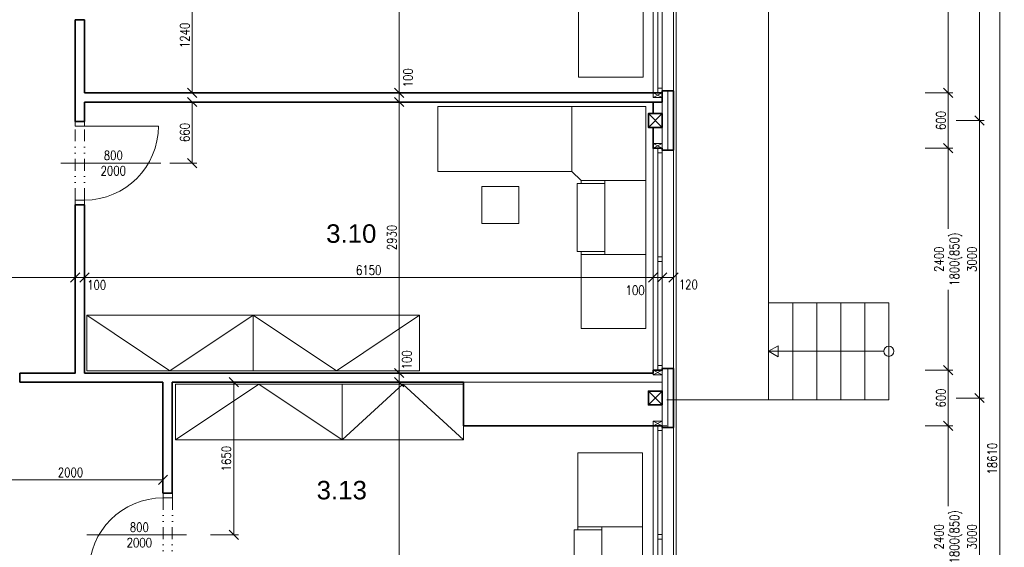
# Model space of a CAD drawing. Header units: millimetres. Extents: x -485339 to 286898, y -1189934 to 1602269.
# Tile 46 of 230: x -66725 to -56076, y -1119891 to -1114187. Entities that reach past the tile are written whole.
import ezdxf

# ---------------------------------------------------------------- set-up
doc = ezdxf.new("R2010")
doc.units = ezdxf.units.MM
doc.header["$LTSCALE"] = 10
doc.linetypes.add('DĚLICÍ2', pattern=[15.875, 6.35, -3.175, 0, -3.175, 0, -3.175])
doc.layers.get('Defpoints').update_dxf_attribs({"lineweight": 0})
for name, color, linetype, lineweight in [('A_vybavení', 252, 'Continuous', 18), ('N_dveře', 10, 'Continuous', 18), ('N_kóty', 10, 'Continuous', 18), ('N_okna', 10, 'Continuous', 18), ('N_okna_konst_prof', 10, 'Continuous', 18), ('N_popis_otvory', 10, 'Continuous', 18), ('N_čáry_obrys', 10, 'Continuous', 35), ('N_čáry_obv.plášt', 212, 'Continuous', 18), ('N_čáry_obv.plášt_obrys', 212, 'Continuous', 35), ('N_čáry_plné', 10, 'Continuous', 18), ('St__otvory_dveře', 40, 'Continuous', 18), ('St_kóty', 132, 'Continuous', 18), ('St_lehký obvodový plášť', 152, 'Continuous', 18), ('St_plocha_místnosti', 250, 'Continuous', 18), ('St_sloupy_opláštění_půdorys', 25, 'Continuous', 35), ('St_čáry_obrys', 5, 'Continuous', 35), ('St_čáry_plné', 250, 'Continuous', 18)]:
    doc.layers.add(name, color=color, linetype=linetype, lineweight=lineweight)
doc.styles.add('Andy', font='arial.ttf')
doc.styles.get("Standard").update_dxf_attribs({"font": 'simplex.shx', "width": 0.8})
doc.linetypes.add('ZIGZAG', pattern='A,0.00254,-5.08,[131,ltypeshp.shx,S=5.08,R=0,X=-5.08,Y=0],-10.16,[131,ltypeshp.shx,S=5.08,R=180,X=5.08,Y=0],-5.08', length=20.32254)
doc.dimstyles.new('stavebníM50 vnitřní', dxfattribs={"dimtxt": 100, "dimasz": 100, "dimexe": 50, "dimexo": 100, "dimgap": 30, "dimtad": 1, "dimdec": 0, "dimtxsty": 'Standard', "dimblk": 'OBLIQUE', "dimcen": 2.5, "dimclrd": 256, "dimclre": 256, "dimclrt": 256, "dimadec": 0, "dimazin": 0, "dimtfac": 1, "dimtdec": 0, "dimtmove": 2, "dimatfit": 2, "dimldrblk": 'OBLIQUE', "dimfxl": 250, "dimfxlon": 1, "dimlwd": -1, "dimlwe": -1, "dimarcsym": 0})

# ---------------------------------------------------------------- blocks, each defined once
blk = doc.blocks.new('G$C9C144299')
at = {"layer": 'St_lehký obvodový plášť', "color": 0, "ltscale": 2}
for points in [[(0, -50), (2400, -50), (2400, 0), (0, 0)], [(0, -50), (0, -50), (0, 0), (0, 0)], [(0, -50), (0, -50), (0, 0), (0, 0)], [(0, -50), (50, -50), (50, 0), (0, 0)], [(1225, -50), (1175, -50), (1175, 0), (1225, 0)], [(2400, -50), (2350, -50), (2350, 0), (2400, 0)]]:
    blk.add_lwpolyline(points, close=True, dxfattribs=at)
blk = doc.blocks.new('G$CBB62DE26')
at = {"layer": 'St_sloupy_opláštění_půdorys', "ltscale": 2}
blk.add_lwpolyline([(-75, -150), (75, -150), (75, 0), (-75, 0)], close=True, dxfattribs=at)
for points in [[(-75, 0), (75, -150)], [(75, 0), (-75, -150)]]:
    blk.add_lwpolyline(points, dxfattribs=at)
blk = doc.blocks.new('G$CC1796412')
at = {"layer": 'St__otvory_dveře', "color": 0, "ltscale": 2}
blk.add_lwpolyline([(850, 1), (850, 801)], dxfattribs=at)
at = {"layer": 'St__otvory_dveře', "ltscale": 2}
for points in [[(50, 0), (0, 0), (0, -100), (50, -100)], [(900, 1), (850, 1), (850, -99), (900, -99)]]:
    blk.add_lwpolyline(points, close=True, dxfattribs=at)
at = {"layer": 'St__otvory_dveře', "linetype": 'DĚLICÍ2', "ltscale": 2}
for points in [[(50, 0), (850, 1)], [(50, -100), (850, -99)]]:
    blk.add_lwpolyline(points, dxfattribs=at)
at = {"layer": 'St__otvory_dveře', "color": 0, "ltscale": 2}
blk.add_arc((850, 1), 800, 90, 180, dxfattribs=at)
blk = doc.blocks.new('_OBLIQUE')
at = {"color": 0, "linetype": 'ByBlock'}
blk.add_line((-0.5, -0.5), (0.5, 0.5), dxfattribs=at)
blk = doc.blocks.new('*D6426')
at = {"layer": 'Defpoints', "color": 0}
for p in [(-66125, -1116975), (-70355, -1117207), (-66125, -1118007)]:
    blk.add_point(p, dxfattribs=at)
at = {"layer": 'St_kóty'}
for p, q in [((-70355, -1117107), (-70355, -1116925)), ((-66125, -1117225), (-66125, -1116925)), ((-70355, -1116975), (-66125, -1116975))]:
    blk.add_line(p, q, dxfattribs=at)
at = {"layer": 'St_kóty', "linetype": 'ByBlock', "xscale": 100, "yscale": 100, "zscale": 100, "rotation": 180}
blk.add_blockref('_OBLIQUE', (-70355, -1116975), dxfattribs=at)
at = {"layer": 'St_kóty', "linetype": 'ByBlock', "xscale": 100, "yscale": 100, "zscale": 100}
blk.add_blockref('_OBLIQUE', (-66125, -1116975), dxfattribs=at)
at = {"layer": 'St_kóty', "insert": (-68379, -1116879), "char_height": 100, "attachment_point": 5}
blk.add_mtext('4230', dxfattribs=at)
blk = doc.blocks.new('*D6427')
at = {"layer": 'Defpoints', "color": 0}
for p in [(-66025, -1116975), (-66125, -1118007), (-66025, -1118007)]:
    blk.add_point(p, dxfattribs=at)
at = {"layer": 'St_kóty'}
for p, q in [((-66125, -1117225), (-66125, -1116925)), ((-66025, -1117225), (-66025, -1116925)), ((-66125, -1116975), (-66025, -1116975))]:
    blk.add_line(p, q, dxfattribs=at)
at = {"layer": 'St_kóty', "linetype": 'ByBlock', "xscale": 100, "yscale": 100, "zscale": 100, "rotation": 180}
blk.add_blockref('_OBLIQUE', (-66125, -1116975), dxfattribs=at)
at = {"layer": 'St_kóty', "linetype": 'ByBlock', "xscale": 100, "yscale": 100, "zscale": 100}
blk.add_blockref('_OBLIQUE', (-66025, -1116975), dxfattribs=at)
at = {"layer": 'St_kóty', "insert": (-65892, -1117054), "char_height": 100, "attachment_point": 5}
blk.add_mtext('100', dxfattribs=at)
blk = doc.blocks.new('*D6428')
at = {"layer": 'Defpoints', "color": 0}
for p in [(-59875, -1116975), (-66025, -1118007), (-59875, -1118007)]:
    blk.add_point(p, dxfattribs=at)
at = {"layer": 'St_kóty'}
for p, q in [((-66025, -1117225), (-66025, -1116925)), ((-59875, -1117225), (-59875, -1116925)), ((-66025, -1116975), (-59875, -1116975))]:
    blk.add_line(p, q, dxfattribs=at)
at = {"layer": 'St_kóty', "linetype": 'ByBlock', "xscale": 100, "yscale": 100, "zscale": 100, "rotation": 180}
blk.add_blockref('_OBLIQUE', (-66025, -1116975), dxfattribs=at)
at = {"layer": 'St_kóty', "linetype": 'ByBlock', "xscale": 100, "yscale": 100, "zscale": 100}
blk.add_blockref('_OBLIQUE', (-59875, -1116975), dxfattribs=at)
at = {"layer": 'St_kóty', "insert": (-62950, -1116895), "char_height": 100, "attachment_point": 5}
blk.add_mtext('6150', dxfattribs=at)
blk = doc.blocks.new('*D6429')
at = {"layer": 'Defpoints', "color": 0}
for p in [(-59775, -1116975), (-59875, -1118007), (-59775, -1117957)]:
    blk.add_point(p, dxfattribs=at)
at = {"layer": 'St_kóty'}
for p, q in [((-59875, -1117225), (-59875, -1116925)), ((-59775, -1117225), (-59775, -1116925)), ((-59875, -1116975), (-59775, -1116975))]:
    blk.add_line(p, q, dxfattribs=at)
at = {"layer": 'St_kóty', "linetype": 'ByBlock', "xscale": 100, "yscale": 100, "zscale": 100, "rotation": 180}
blk.add_blockref('_OBLIQUE', (-59875, -1116975), dxfattribs=at)
at = {"layer": 'St_kóty', "linetype": 'ByBlock', "xscale": 100, "yscale": 100, "zscale": 100}
blk.add_blockref('_OBLIQUE', (-59775, -1116975), dxfattribs=at)
at = {"layer": 'St_kóty', "insert": (-60068, -1117112), "char_height": 100, "attachment_point": 5}
blk.add_mtext('100', dxfattribs=at)
blk = doc.blocks.new('*D6460')
at = {"layer": 'Defpoints', "color": 0}
for p in [(-62620, -1118107), (-61923, -1118107), (-61925, -1124477)]:
    blk.add_point(p, dxfattribs=at)
at = {"layer": 'St_kóty'}
for p, q in [((-62370, -1118107), (-62670, -1118107)), ((-62620, -1124477), (-62620, -1118107)), ((-62370, -1124477), (-62670, -1124477))]:
    blk.add_line(p, q, dxfattribs=at)
at = {"layer": 'St_kóty', "linetype": 'ByBlock', "xscale": 100, "yscale": 100, "zscale": 100}
for p, rotation in [((-62620, -1118107), 90), ((-62620, -1124477), 270)]:
    blk.add_blockref('_OBLIQUE', p, dxfattribs=dict(at, rotation=rotation))
at = {"layer": 'St_kóty', "insert": (-62700, -1121292), "char_height": 100, "attachment_point": 5, "rotation": 90}
blk.add_mtext('6370', dxfattribs=at)
blk = doc.blocks.new('*D6461')
at = {"layer": 'Defpoints', "color": 0}
for p in [(-62620, -1118007), (-61923, -1118007), (-61923, -1118107)]:
    blk.add_point(p, dxfattribs=at)
at = {"layer": 'St_kóty'}
for p, q in [((-62370, -1118007), (-62670, -1118007)), ((-62620, -1118107), (-62620, -1118007)), ((-62370, -1118107), (-62670, -1118107))]:
    blk.add_line(p, q, dxfattribs=at)
at = {"layer": 'St_kóty', "linetype": 'ByBlock', "xscale": 100, "yscale": 100, "zscale": 100}
for p, rotation in [((-62620, -1118007), 90), ((-62620, -1118107), 270)]:
    blk.add_blockref('_OBLIQUE', p, dxfattribs=dict(at, rotation=rotation))
at = {"layer": 'St_kóty', "insert": (-62538, -1117864), "char_height": 100, "attachment_point": 5, "rotation": 90}
blk.add_mtext('100', dxfattribs=at)
blk = doc.blocks.new('*D6462')
at = {"layer": 'Defpoints', "color": 0}
for p in [(-62620, -1115077), (-61923, -1115077), (-61923, -1118007)]:
    blk.add_point(p, dxfattribs=at)
at = {"layer": 'St_kóty'}
for p, q in [((-62370, -1115077), (-62670, -1115077)), ((-62620, -1118007), (-62620, -1115077)), ((-62370, -1118007), (-62670, -1118007))]:
    blk.add_line(p, q, dxfattribs=at)
at = {"layer": 'St_kóty', "linetype": 'ByBlock', "xscale": 100, "yscale": 100, "zscale": 100}
for p, rotation in [((-62620, -1115077), 90), ((-62620, -1118007), 270)]:
    blk.add_blockref('_OBLIQUE', p, dxfattribs=dict(at, rotation=rotation))
at = {"layer": 'St_kóty', "insert": (-62700, -1116542), "char_height": 100, "attachment_point": 5, "rotation": 90}
blk.add_mtext('2930', dxfattribs=at)
blk = doc.blocks.new('*D6463')
at = {"layer": 'Defpoints', "color": 0}
for p in [(-62620, -1114977), (-61923, -1114977), (-61923, -1115077)]:
    blk.add_point(p, dxfattribs=at)
at = {"layer": 'St_kóty'}
for p, q in [((-62370, -1114977), (-62670, -1114977)), ((-62620, -1115077), (-62620, -1114977)), ((-62370, -1115077), (-62670, -1115077))]:
    blk.add_line(p, q, dxfattribs=at)
at = {"layer": 'St_kóty', "linetype": 'ByBlock', "xscale": 100, "yscale": 100, "zscale": 100}
for p, rotation in [((-62620, -1114977), 90), ((-62620, -1115077), 270)]:
    blk.add_blockref('_OBLIQUE', p, dxfattribs=dict(at, rotation=rotation))
at = {"layer": 'St_kóty', "insert": (-62525, -1114815), "char_height": 100, "attachment_point": 5, "rotation": 90}
blk.add_mtext('100', dxfattribs=at)
blk = doc.blocks.new('*D6464')
at = {"layer": 'Defpoints', "color": 0}
for p in [(-62620, -1109777), (-61785, -1109777), (-61923, -1114977)]:
    blk.add_point(p, dxfattribs=at)
at = {"layer": 'St_kóty'}
for p, q in [((-62370, -1109777), (-62670, -1109777)), ((-62620, -1114977), (-62620, -1109777)), ((-62370, -1114977), (-62670, -1114977))]:
    blk.add_line(p, q, dxfattribs=at)
at = {"layer": 'St_kóty', "linetype": 'ByBlock', "xscale": 100, "yscale": 100, "zscale": 100}
for p, rotation in [((-62620, -1109777), 90), ((-62620, -1114977), 270)]:
    blk.add_blockref('_OBLIQUE', p, dxfattribs=dict(at, rotation=rotation))
at = {"layer": 'St_kóty', "insert": (-62700, -1112377), "char_height": 100, "attachment_point": 5, "rotation": 90}
blk.add_mtext('5200', dxfattribs=at)
blk = doc.blocks.new('*D6466')
at = {"layer": 'Defpoints', "color": 0}
for p in [(-64920, -1118107), (-64410, -1118107), (-64920, -1119757)]:
    blk.add_point(p, dxfattribs=at)
at = {"layer": 'St_kóty'}
for p, q in [((-64660, -1118107), (-64360, -1118107)), ((-64410, -1119757), (-64410, -1118107)), ((-64660, -1119757), (-64360, -1119757))]:
    blk.add_line(p, q, dxfattribs=at)
at = {"layer": 'St_kóty', "linetype": 'ByBlock', "xscale": 100, "yscale": 100, "zscale": 100}
for p, rotation in [((-64410, -1118107), 90), ((-64410, -1119757), 270)]:
    blk.add_blockref('_OBLIQUE', p, dxfattribs=dict(at, rotation=rotation))
at = {"layer": 'St_kóty', "insert": (-64490, -1118932), "char_height": 100, "attachment_point": 5, "rotation": 90}
blk.add_mtext('1650', dxfattribs=at)
blk = doc.blocks.new('*D6467')
at = {"layer": 'Defpoints', "color": 0}
for p in [(-67175, -1118975), (-65175, -1118975), (-65175, -1119161)]:
    blk.add_point(p, dxfattribs=at)
at = {"layer": 'St_kóty'}
for p, q in [((-67175, -1119075), (-67175, -1119211)), ((-65175, -1119075), (-65175, -1119211)), ((-67175, -1119161), (-65175, -1119161))]:
    blk.add_line(p, q, dxfattribs=at)
at = {"layer": 'St_kóty', "linetype": 'ByBlock', "xscale": 100, "yscale": 100, "zscale": 100, "rotation": 180}
blk.add_blockref('_OBLIQUE', (-67175, -1119161), dxfattribs=at)
at = {"layer": 'St_kóty', "linetype": 'ByBlock', "xscale": 100, "yscale": 100, "zscale": 100}
blk.add_blockref('_OBLIQUE', (-65175, -1119161), dxfattribs=at)
at = {"layer": 'St_kóty', "insert": (-66175, -1119081), "char_height": 100, "attachment_point": 5}
blk.add_mtext('2000', dxfattribs=at)
blk = doc.blocks.new('*D6468')
at = {"layer": 'Defpoints', "color": 0}
for p in [(-65200, -1115077), (-64859, -1115077), (-65200, -1115737)]:
    blk.add_point(p, dxfattribs=at)
at = {"layer": 'St_kóty'}
for p, q in [((-65100, -1115077), (-64809, -1115077)), ((-64859, -1115737), (-64859, -1115077)), ((-65100, -1115737), (-64809, -1115737))]:
    blk.add_line(p, q, dxfattribs=at)
at = {"layer": 'St_kóty', "linetype": 'ByBlock', "xscale": 100, "yscale": 100, "zscale": 100}
for p, rotation in [((-64859, -1115077), 90), ((-64859, -1115737), 270)]:
    blk.add_blockref('_OBLIQUE', p, dxfattribs=dict(at, rotation=rotation))
at = {"layer": 'St_kóty', "insert": (-64939, -1115407), "char_height": 100, "attachment_point": 5, "rotation": 90}
blk.add_mtext('660', dxfattribs=at)
blk = doc.blocks.new('*D6469')
at = {"layer": 'Defpoints', "color": 0}
for p in [(-65200, -1113737), (-65200, -1114977), (-64859, -1114977)]:
    blk.add_point(p, dxfattribs=at)
at = {"layer": 'St_kóty'}
for p, q in [((-65100, -1113737), (-64809, -1113737)), ((-64859, -1113737), (-64859, -1114977)), ((-65100, -1114977), (-64809, -1114977))]:
    blk.add_line(p, q, dxfattribs=at)
at = {"layer": 'St_kóty', "linetype": 'ByBlock', "xscale": 100, "yscale": 100, "zscale": 100}
for p, rotation in [((-64859, -1113737), 90), ((-64859, -1114977), 270)]:
    blk.add_blockref('_OBLIQUE', p, dxfattribs=dict(at, rotation=rotation))
at = {"layer": 'St_kóty', "insert": (-64939, -1114357), "char_height": 100, "attachment_point": 5, "rotation": 90}
blk.add_mtext('1240', dxfattribs=at)
blk = doc.blocks.new('*D6471')
at = {"layer": 'Defpoints', "color": 0}
for p in [(-58903, -1114977), (-58903, -1115577), (-56682, -1115577)]:
    blk.add_point(p, dxfattribs=at)
at = {"layer": 'St_kóty'}
for p, q in [((-56932, -1114977), (-56632, -1114977)), ((-56682, -1114977), (-56682, -1115577)), ((-56932, -1115577), (-56632, -1115577))]:
    blk.add_line(p, q, dxfattribs=at)
at = {"layer": 'St_kóty', "linetype": 'ByBlock', "xscale": 100, "yscale": 100, "zscale": 100}
for p, rotation in [((-56682, -1114977), 90), ((-56682, -1115577), 270)]:
    blk.add_blockref('_OBLIQUE', p, dxfattribs=dict(at, rotation=rotation))
at = {"layer": 'St_kóty', "insert": (-56762, -1115277), "char_height": 100, "attachment_point": 5, "rotation": 90}
blk.add_mtext('600', dxfattribs=at)
blk = doc.blocks.new('*D6472')
at = {"layer": 'Defpoints', "color": 0}
for p in [(-58903, -1115577), (-58903, -1117977), (-56682, -1117977)]:
    blk.add_point(p, dxfattribs=at)
at = {"layer": 'St_kóty'}
for p, q in [((-56932, -1115577), (-56632, -1115577)), ((-56682, -1115577), (-56682, -1116448)), ((-56682, -1117977), (-56682, -1117106)), ((-56932, -1117977), (-56632, -1117977))]:
    blk.add_line(p, q, dxfattribs=at)
at = {"layer": 'St_kóty', "linetype": 'ByBlock', "xscale": 100, "yscale": 100, "zscale": 100}
for p, rotation in [((-56682, -1115577), 90), ((-56682, -1117977), 270)]:
    blk.add_blockref('_OBLIQUE', p, dxfattribs=dict(at, rotation=rotation))
at = {"layer": 'St_kóty', "insert": (-56682, -1116777), "char_height": 100, "attachment_point": 5, "rotation": 90}
blk.add_mtext('2400\\P1800(850)', dxfattribs=at)
blk = doc.blocks.new('*D6473')
at = {"layer": 'Defpoints', "color": 0}
for p in [(-58903, -1117977), (-58903, -1118577), (-56682, -1118577)]:
    blk.add_point(p, dxfattribs=at)
at = {"layer": 'St_kóty'}
for p, q in [((-56932, -1117977), (-56632, -1117977)), ((-56682, -1117977), (-56682, -1118577)), ((-56932, -1118577), (-56632, -1118577))]:
    blk.add_line(p, q, dxfattribs=at)
at = {"layer": 'St_kóty', "linetype": 'ByBlock', "xscale": 100, "yscale": 100, "zscale": 100}
for p, rotation in [((-56682, -1117977), 90), ((-56682, -1118577), 270)]:
    blk.add_blockref('_OBLIQUE', p, dxfattribs=dict(at, rotation=rotation))
at = {"layer": 'St_kóty', "insert": (-56762, -1118277), "char_height": 100, "attachment_point": 5, "rotation": 90}
blk.add_mtext('600', dxfattribs=at)
blk = doc.blocks.new('*D6479')
at = {"layer": 'Defpoints', "color": 0}
for p in [(-59750, -1112577), (-59750, -1114977), (-56682, -1114977)]:
    blk.add_point(p, dxfattribs=at)
at = {"layer": 'St_kóty'}
for p, q in [((-56932, -1112577), (-56632, -1112577)), ((-56682, -1112577), (-56682, -1113448)), ((-56682, -1114977), (-56682, -1114106)), ((-56932, -1114977), (-56632, -1114977))]:
    blk.add_line(p, q, dxfattribs=at)
at = {"layer": 'St_kóty', "linetype": 'ByBlock', "xscale": 100, "yscale": 100, "zscale": 100}
for p, rotation in [((-56682, -1112577), 90), ((-56682, -1114977), 270)]:
    blk.add_blockref('_OBLIQUE', p, dxfattribs=dict(at, rotation=rotation))
at = {"layer": 'St_kóty', "insert": (-56682, -1113777), "char_height": 100, "attachment_point": 5, "rotation": 90}
blk.add_mtext('2400\\P1800(850)', dxfattribs=at)
blk = doc.blocks.new('*D6480')
at = {"layer": 'Defpoints', "color": 0}
for p in [(-58903, -1118577), (-59750, -1120977), (-56682, -1120977)]:
    blk.add_point(p, dxfattribs=at)
at = {"layer": 'St_kóty'}
for p, q in [((-56932, -1118577), (-56632, -1118577)), ((-56682, -1118577), (-56682, -1119448)), ((-56682, -1120977), (-56682, -1120106)), ((-56932, -1120977), (-56632, -1120977))]:
    blk.add_line(p, q, dxfattribs=at)
at = {"layer": 'St_kóty', "linetype": 'ByBlock', "xscale": 100, "yscale": 100, "zscale": 100}
for p, rotation in [((-56682, -1118577), 90), ((-56682, -1120977), 270)]:
    blk.add_blockref('_OBLIQUE', p, dxfattribs=dict(at, rotation=rotation))
at = {"layer": 'St_kóty', "insert": (-56682, -1119777), "char_height": 100, "attachment_point": 5, "rotation": 90}
blk.add_mtext('2400\\P1800(850)', dxfattribs=at)
blk = doc.blocks.new('*D6485')
at = {"layer": 'Defpoints', "color": 0}
for p in [(-59925, -1112277), (-59925, -1115277), (-56345, -1115277)]:
    blk.add_point(p, dxfattribs=at)
at = {"layer": 'St_kóty'}
for p, q in [((-56595, -1112277), (-56295, -1112277)), ((-56345, -1112277), (-56345, -1115277)), ((-56595, -1115277), (-56295, -1115277))]:
    blk.add_line(p, q, dxfattribs=at)
at = {"layer": 'St_kóty', "linetype": 'ByBlock', "xscale": 100, "yscale": 100, "zscale": 100}
for p, rotation in [((-56345, -1112277), 90), ((-56345, -1115277), 270)]:
    blk.add_blockref('_OBLIQUE', p, dxfattribs=dict(at, rotation=rotation))
at = {"layer": 'St_kóty', "insert": (-56425, -1113777), "char_height": 100, "attachment_point": 5, "rotation": 90}
blk.add_mtext('3000', dxfattribs=at)
blk = doc.blocks.new('*D6486')
at = {"layer": 'Defpoints', "color": 0}
for p in [(-59925, -1115277), (-59925, -1118277), (-56345, -1118277)]:
    blk.add_point(p, dxfattribs=at)
at = {"layer": 'St_kóty'}
for p, q in [((-56595, -1115277), (-56295, -1115277)), ((-56345, -1115277), (-56345, -1118277)), ((-56595, -1118277), (-56295, -1118277))]:
    blk.add_line(p, q, dxfattribs=at)
at = {"layer": 'St_kóty', "linetype": 'ByBlock', "xscale": 100, "yscale": 100, "zscale": 100}
for p, rotation in [((-56345, -1115277), 90), ((-56345, -1118277), 270)]:
    blk.add_blockref('_OBLIQUE', p, dxfattribs=dict(at, rotation=rotation))
at = {"layer": 'St_kóty', "insert": (-56425, -1116777), "char_height": 100, "attachment_point": 5, "rotation": 90}
blk.add_mtext('3000', dxfattribs=at)
blk = doc.blocks.new('*D6487')
at = {"layer": 'Defpoints', "color": 0}
for p in [(-59925, -1118277), (-59925, -1121277), (-56345, -1121277)]:
    blk.add_point(p, dxfattribs=at)
at = {"layer": 'St_kóty'}
for p, q in [((-56595, -1118277), (-56295, -1118277)), ((-56345, -1118277), (-56345, -1121277)), ((-56595, -1121277), (-56295, -1121277))]:
    blk.add_line(p, q, dxfattribs=at)
at = {"layer": 'St_kóty', "linetype": 'ByBlock', "xscale": 100, "yscale": 100, "zscale": 100}
for p, rotation in [((-56345, -1118277), 90), ((-56345, -1121277), 270)]:
    blk.add_blockref('_OBLIQUE', p, dxfattribs=dict(at, rotation=rotation))
at = {"layer": 'St_kóty', "insert": (-56425, -1119777), "char_height": 100, "attachment_point": 5, "rotation": 90}
blk.add_mtext('3000', dxfattribs=at)
blk = doc.blocks.new('*D6492')
at = {"layer": 'Defpoints', "color": 0}
for p in [(-59725, -1109627), (-56126, -1109627), (-59775, -1128237)]:
    blk.add_point(p, dxfattribs=at)
at = {"layer": 'St_kóty'}
for p, q in [((-56376, -1109627), (-56076, -1109627)), ((-56126, -1128237), (-56126, -1109627)), ((-56376, -1128237), (-56076, -1128237))]:
    blk.add_line(p, q, dxfattribs=at)
at = {"layer": 'St_kóty', "linetype": 'ByBlock', "xscale": 100, "yscale": 100, "zscale": 100}
for p, rotation in [((-56126, -1109627), 90), ((-56126, -1128237), 270)]:
    blk.add_blockref('_OBLIQUE', p, dxfattribs=dict(at, rotation=rotation))
at = {"layer": 'St_kóty', "insert": (-56206, -1118932), "char_height": 100, "attachment_point": 5, "rotation": 90}
blk.add_mtext('18610', dxfattribs=at)
blk = doc.blocks.new('G$C06EEB7C7')
at = {"layer": 'A_vybavení', "linetype": 'Continuous'}
for p, q in [((-700, 2400), (-700, 1567.680059)), ((0, 2400), (-700, 2400)), ((0, 800), (0, 2400)), ((0, 1600), (-700, 1600)), ((-440.612934, 1600), (-440.612934, 800)), ((-440.612934, 1567.680059), (-741.008501, 1567.680059)), ((-741.008501, 1567.680059), (-741.008501, 832.319942)), ((-1371.703643, 1262.803724), (-1771.703643, 1262.803724)), ((-1771.703643, 1262.803724), (-1771.703643, 862.803724)), ((-1371.703643, 862.803724), (-1371.703643, 1262.803724)), ((-1771.703643, 862.803724), (-1371.703643, 862.803724)), ((-800, 700), (-700, 800)), ((-440.612934, 832.319942), (-741.008501, 832.319942)), ((-700, 832.319942), (-700, 800)), ((-700, 800), (0, 800)), ((0, 800), (-700, 800)), ((0, 800), (0, 0)), ((-800, 700), (-2250, 700)), ((-2250, 700), (-2250, 0)), ((-2250, 700), (-2250, 0)), ((-800, 700), (-800, 0)), ((-800, 0), (-800, 700)), ((-2250, 0), (0, 0)), ((-2250, 0), (0, 0)), ((-2250, -700), (-2250, 0)), ((-2250, -700), (-2250, 0)), ((-800, -700), (-800, 0)), ((-800, 0), (-800, -700)), ((0, -800), (0, 0)), ((-800, -700), (-2250, -700)), ((-800, -700), (-700, -800)), ((-440.612934, -832.319942), (-741.008501, -832.319942)), ((-741.008501, -1567.680059), (-741.008501, -832.319942)), ((-700, -800), (0, -800)), ((0, -800), (-700, -800)), ((-700, -832.319942), (-700, -800)), ((-440.612934, -1600), (-440.612934, -800)), ((0, -800), (0, -2400)), ((-1771.703643, -862.803724), (-1371.703643, -862.803724)), ((-1771.703643, -1262.803724), (-1771.703643, -862.803724)), ((-1371.703643, -862.803724), (-1371.703643, -1262.803724)), ((-1371.703643, -1262.803724), (-1771.703643, -1262.803724)), ((-440.612934, -1567.680059), (-741.008501, -1567.680059)), ((-700, -2400), (-700, -1567.680059)), ((0, -1600), (-700, -1600)), ((0, -2400), (-700, -2400))]:
    blk.add_line(p, q, dxfattribs=at)
blk.add_arc((-2246.000453, 0), 700.011426, 90.3273638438, 269.6726361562, dxfattribs=at)
blk = doc.blocks.new('G$C5984D2B0')
at = {"layer": 'A_vybavení', "linetype": 'Continuous'}
for p, q in [((-2250, 0), (0, 0)), ((-2250, -700), (-2250, 0)), ((-2250, -700), (-2250, 0)), ((-800, -700), (-800, 0)), ((-800, 0), (-800, -700)), ((0, -800), (0, 0)), ((-800, -700), (-2250, -700)), ((-800, -700), (-700, -800)), ((-440.612934, -832.319942), (-741.008501, -832.319942)), ((-741.008501, -1567.680059), (-741.008501, -832.319942)), ((-700, -800), (0, -800)), ((0, -800), (-700, -800)), ((-700, -832.319942), (-700, -800)), ((-440.612934, -1600), (-440.612934, -800)), ((0, -800), (0, -2400)), ((-1771.703643, -862.803724), (-1371.703643, -862.803724)), ((-1771.703643, -1262.803724), (-1771.703643, -862.803724)), ((-1371.703643, -862.803724), (-1371.703643, -1262.803724)), ((-1371.703643, -1262.803724), (-1771.703643, -1262.803724)), ((-440.612934, -1567.680059), (-741.008501, -1567.680059)), ((-700, -2400), (-700, -1567.680059)), ((0, -1600), (-700, -1600)), ((0, -2400), (-700, -2400))]:
    blk.add_line(p, q, dxfattribs=at)
blk = doc.blocks.new('*U6830')
at = {"color": 0, "linetype": 'ByBlock', "lineweight": -2}
blk.add_lwpolyline([(0, -600), (1800, -600), (1800, 0), (0, 0), (0, -600), (900, 0), (1800, -600)], dxfattribs=at)
blk = doc.blocks.new('*U6835')
at = {"color": 0, "linetype": 'ByBlock', "lineweight": -2}
blk.add_lwpolyline([(0, -600), (1313, -600), (1313, 0), (0, 0), (0, -600), (656, 0), (1313, -600)], dxfattribs=at)
blk = doc.blocks.new('*D6893')
at = {"layer": 'Defpoints', "color": 0}
for p in [(-59775, -1116927), (-59655, -1116927), (-59655, -1116975)]:
    blk.add_point(p, dxfattribs=at)
at = {"layer": 'N_kóty'}
for p, q in [((-59775, -1116975), (-59775, -1117025)), ((-59775, -1116975), (-59655, -1116975)), ((-59655, -1116975), (-59655, -1117025))]:
    blk.add_line(p, q, dxfattribs=at)
at = {"layer": 'N_kóty', "linetype": 'ByBlock', "xscale": 100, "yscale": 100, "zscale": 100, "rotation": 180}
blk.add_blockref('_OBLIQUE', (-59775, -1116975), dxfattribs=at)
at = {"layer": 'N_kóty', "linetype": 'ByBlock', "xscale": 100, "yscale": 100, "zscale": 100}
blk.add_blockref('_OBLIQUE', (-59655, -1116975), dxfattribs=at)
at = {"layer": 'N_kóty', "insert": (-59493, -1117050), "char_height": 100, "attachment_point": 5}
blk.add_mtext('120', dxfattribs=at)

msp = doc.modelspace()

# ---------------------------------------------------------------- linework, layer by layer
at = {"layer": 'N_okna_konst_prof'}
for points in [[(-59774.9, -1115027.2), (-59774.9, -1114977.2), (-59874.9, -1114977.2), (-59874.9, -1115027.2)], [(-59774.9, -1115577.2), (-59774.9, -1115527.2), (-59874.9, -1115527.2), (-59874.9, -1115577.2)], [(-59774.9, -1118027.2), (-59774.9, -1117977.2), (-59874.9, -1117977.2), (-59874.9, -1118027.2)], [(-59774.9, -1118577.2), (-59774.9, -1118527.2), (-59874.9, -1118527.2), (-59874.9, -1118577.2)]]:
    msp.add_lwpolyline(points, close=True, dxfattribs=at)
for points in [[(-59874.9, -1115027.2), (-59774.9, -1114977.2)], [(-59874.9, -1114977.2), (-59774.9, -1115027.2)], [(-59874.9, -1115577.2), (-59774.9, -1115527.2)], [(-59874.9, -1115527.2), (-59774.9, -1115577.2)], [(-59874.9, -1118027.2), (-59774.9, -1117977.2)], [(-59874.9, -1117977.2), (-59774.9, -1118027.2)], [(-59874.9, -1118577.2), (-59774.9, -1118527.2)], [(-59874.9, -1118527.2), (-59774.9, -1118577.2)]]:
    msp.add_lwpolyline(points, dxfattribs=at)
at = {"layer": 'N_popis_otvory'}
for points in [[(-66281.4, -1115737.2), (-65200.1, -1115737.2)], [(-65999.6, -1119757.2), (-64920.3, -1119757.2)]]:
    msp.add_lwpolyline(points, dxfattribs=at)
at = {"layer": 'N_čáry_obrys'}
for points in [[(-59874.9, -1114977.2), (-59874.9, -1114977.2), (-59774.9, -1114977.2), (-59774.9, -1114957.2)], [(-59873.3, -1115077.2), (-59873.3, -1115202.2)], [(-59774.9, -1115597.2), (-59774.9, -1115577.2), (-59874.9, -1115577.2), (-59875.3, -1115352.2)], [(-59874.9, -1118007.2), (-59874.9, -1117977.2), (-59774.9, -1117977.2), (-59774.9, -1117957.2)], [(-59774.9, -1118597.2), (-59774.9, -1118577.2), (-59874.9, -1118577.2), (-59874.9, -1118577.2)]]:
    msp.add_lwpolyline(points, dxfattribs=at)
at = {"layer": 'N_čáry_obv.plášt'}
msp.add_line((-59654.9, -1109867.2), (-59655.6, -1128250), dxfattribs=at)
for points in [[(-59774.9, -1115597.2), (-59774.9, -1114957.2)], [(-59774.9, -1118577.2), (-59774.9, -1118007.2)]]:
    msp.add_lwpolyline(points, dxfattribs=at)
at = {"layer": 'N_čáry_obv.plášt', "linetype": 'ZIGZAG'}
for points in [[(-59714.9, -1115597.2), (-59714.9, -1114957.2)], [(-59714.9, -1118597.2), (-59714.9, -1117957.2)]]:
    msp.add_lwpolyline(points, dxfattribs=at)
at = {"layer": 'N_čáry_obv.plášt_obrys', "ltscale": 2}
for p, q in [((-59774.9, -1114957.2), (-59654.9, -1114957.2)), ((-59654.9, -1114957.2), (-59654.9, -1115597.2)), ((-59774.9, -1115597.2), (-59654.9, -1115597.2)), ((-59774.9, -1117957.2), (-59654.9, -1117957.2)), ((-59654.9, -1117957.2), (-59654.9, -1118597.2)), ((-59774.9, -1118597.2), (-59654.9, -1118597.2))]:
    msp.add_line(p, q, dxfattribs=at)
at = {"layer": 'N_čáry_plné', "ltscale": 2}
msp.add_line((-59624.9, -1128387.2), (-59624.9, -1109867.2), dxfattribs=at)
for points in [[(-59874.9, -1112352.2), (-59874.9, -1114977.2)], [(-59875.3, -1115352.2), (-59875.3, -1118007.2)], [(-59873.3, -1118577.2), (-59873.3, -1121202.2)]]:
    msp.add_lwpolyline(points, dxfattribs=at)
at = {"layer": 'St_lehký obvodový plášť', "ltscale": 2}
msp.add_lwpolyline([(-59724.9, -1118577.2), (-59724.9, -1118577.2), (-59774.9, -1118577.2), (-59774.9, -1118577.2)], close=True, dxfattribs=at)
msp.add_lwpolyline([(-59724.9, -1118577.2), (-59724.9, -1118577.2), (-59774.9, -1118577.2), (-59774.9, -1118577.2)], close=True, dxfattribs=at)
at = {"layer": 'St_čáry_obrys', "ltscale": 2}
for p, q in [((-66024.9, -1116187.2), (-66024.9, -1118007.2)), ((-59874.9, -1118007.2), (-66024.9, -1118007.2)), ((-65175.3, -1118107.2), (-66724.9, -1118107.2)), ((-61923.3, -1118107.2), (-65075.3, -1118107.2)), ((-65075.3, -1119307.2), (-65175.3, -1119307.2))]:
    msp.add_line(p, q, dxfattribs=at)
for points in [[(-66124.9, -1114187.2), (-66124.9, -1115287.2)], [(-66124.9, -1114187.2), (-66024.9, -1114187.2)], [(-66024.9, -1114187.2), (-66024.9, -1114977.2)], [(-66024.9, -1114977.2), (-59774.9, -1114977.2)], [(-59774.9, -1115077.2), (-59774.9, -1114977.2)], [(-66024.9, -1115077.2), (-59774.9, -1115077.2)], [(-66024.9, -1115077.2), (-66024.9, -1115287.2)], [(-66124.9, -1115287.2), (-66024.9, -1115287.2)], [(-66124.9, -1116187.2), (-66124.9, -1118007.2), (-66724.9, -1118007.2)], [(-66124.9, -1116187.2), (-66024.9, -1116187.2)], [(-66724.9, -1118007.2), (-66724.9, -1118107.2)], [(-65175.3, -1118107.2), (-65175.3, -1119307.2)], [(-65075.3, -1118107.2), (-65075.3, -1119307.2)], [(-61923.3, -1118107.2), (-61923.3, -1118577.2)], [(-61923.3, -1118577.2), (-59774.9, -1118577.2)]]:
    msp.add_lwpolyline(points, dxfattribs=at)
at = {"layer": 'St_čáry_plné', "ltscale": 2}
for points in [[(-59724.9, -1118297.2), (-58624.9, -1118297.2), (-58624.9, -1109867.2)], [(-58624.9, -1118297.2), (-58364.9, -1118297.2), (-58364.9, -1117247.2), (-58624.9, -1117247.2)], [(-58364.9, -1118297.2), (-58104.9, -1118297.2), (-58104.9, -1117247.2), (-58364.9, -1117247.2)], [(-58104.9, -1118297.2), (-57844.9, -1118297.2), (-57844.9, -1117247.2), (-58104.9, -1117247.2)], [(-57844.9, -1118297.2), (-57584.9, -1118297.2), (-57584.9, -1117247.2), (-57844.9, -1117247.2)], [(-57584.9, -1118297.2), (-57324.9, -1118297.2), (-57324.9, -1117247.2), (-57584.9, -1117247.2)], [(-57379.5, -1117772.2), (-58624.9, -1117772.2)], [(-61923.3, -1118107.2), (-59774.9, -1118107.2)]]:
    msp.add_lwpolyline(points, dxfattribs=at)
msp.add_lwpolyline([(-58624.9, -1117772.2), (-58523.4, -1117830.8), (-58523.4, -1117713.6)], close=True, dxfattribs=at)
msp.add_circle((-57324.9, -1117772.2), 54.6, dxfattribs=at)

# ---------------------------------------------------------------- block references
at = {"layer": 'A_vybavení'}
for name, p in [('G$C06EEB7C7', (-59980.1, -1112407.6)), ('G$C5984D2B0', (-59954.1, -1115126.5)), ('G$C06EEB7C7', (-59987.9, -1121270.1))]:
    msp.add_blockref(name, p, dxfattribs=at)
at = {"layer": 'A_vybavení', "ltscale": 0.5, "rotation": 179.9999999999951}
for p in [(-64199.9, -1117983.1), (-62399.9, -1117983.1)]:
    msp.add_blockref('*U6830', p, dxfattribs=at)
at = {"layer": 'A_vybavení', "ltscale": 0.5, "xscale": -1}
for name, p in [('*U6830', (-63238.2, -1118128)), ('*U6835', (-61925.3, -1118128))]:
    msp.add_blockref(name, p, dxfattribs=at)
at = {"layer": 'N_dveře', "ltscale": 2, "xscale": -1}
for p, rotation in [((-66024.9, -1116187.2), 270), ((-65173.7, -1119307.2), 89.99999999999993)]:
    msp.add_blockref('G$CC1796412', p, dxfattribs=dict(at, rotation=rotation))
at = {"layer": 'N_okna', "ltscale": 2, "rotation": 90}
for p in [(-59824.9, -1114977.2), (-59824.9, -1117977.2), (-59824.9, -1120977.2)]:
    msp.add_blockref('G$C9C144299', p, dxfattribs=at)
at = {"layer": 'St_sloupy_opláštění_půdorys', "ltscale": 2, "rotation": 90}
for p in [(-59924.9, -1115277.2), (-59924.9, -1118277.2)]:
    msp.add_blockref('G$CBB62DE26', p, dxfattribs=at)

# ---------------------------------------------------------------- texts
at = {"layer": 'N_popis_otvory', "char_height": 100, "attachment_point": 5}
for insert, width in [((-65712.9, -1115737.2), 1342.526), ((-65431.1, -1119757.2), 1338.526)]:
    msp.add_mtext('800\\P2000', dxfattribs=dict(at, insert=insert, width=width))
at = {"layer": 'St_plocha_místnosti', "ltscale": 2, "style": 'Andy'}
for s, p in [('3.10', (-63410.4, -1116599.4)), ('3.13', (-63513.6, -1119373))]:
    msp.add_text(s, height=200, dxfattribs=at).set_placement(p)

# ---------------------------------------------------------------- dimensions: what is measured, and where the dimension line sits
at = {"layer": 'N_kóty'}
dim = msp.add_linear_dim(base=(-59655.1, -1116975.2), p1=(-59774.9, -1116926.9), p2=(-59655.1, -1116926.9), dimstyle='stavebníM50 vnitřní', dxfattribs=at)
dim.commit()
dim.dimension.update_dxf_attribs({"geometry": '*D6893', "text_midpoint": (-59492.9, -1117050.2), "dimtype": 160})
at = {"layer": 'St_kóty'}
for base, p1, p2, picture, middle in [((-56126, -1109627.2), (-59774.9, -1128237.2), (-59724.9, -1109627.2), '*D6492', (-56206, -1118932.2)), ((-62619.9, -1109777.2), (-61923.3, -1114977.2), (-61784.9, -1109777.2), '*D6464', (-62699.9, -1112377.2)), ((-56345.3, -1115277.2), (-59924.9, -1112277.2), (-59924.9, -1115277.2), '*D6485', (-56425.3, -1113777.2)), ((-64859, -1114977.2), (-65200.1, -1113737.2), (-65200.1, -1114977.2), '*D6469', (-64939, -1114357.2)), ((-56682.1, -1115577.2), (-58903.4, -1114977.2), (-58903.4, -1115577.2), '*D6471', (-56762.1, -1115277.2)), ((-64859, -1115077.2), (-65200.1, -1115737.2), (-65200.1, -1115077.2), '*D6468', (-64939, -1115407.2)), ((-62619.9, -1115077.2), (-61923.3, -1118007.2), (-61923.3, -1115077.2), '*D6462', (-62699.9, -1116542.2)), ((-56345.3, -1118277.2), (-59924.9, -1115277.2), (-59924.9, -1118277.2), '*D6486', (-56425.3, -1116777.2)), ((-56682.1, -1118577.2), (-58903.4, -1117977.2), (-58903.4, -1118577.2), '*D6473', (-56762.1, -1118277.2)), ((-64409.5, -1118107.2), (-64920.3, -1119757.2), (-64920.3, -1118107.2), '*D6466', (-64489.5, -1118932.2)), ((-62619.9, -1118107.2), (-61925.3, -1124477.2), (-61923.3, -1118107.2), '*D6460', (-62699.9, -1121292.2)), ((-56345.3, -1121277.2), (-59924.9, -1118277.2), (-59924.9, -1121277.2), '*D6487', (-56425.3, -1119777.2))]:
    dim = msp.add_linear_dim(base=base, p1=p1, p2=p2, angle=90, dimstyle='stavebníM50 vnitřní', dxfattribs=at)
    dim.commit()
    dim.dimension.update_dxf_attribs({"geometry": picture, "text_midpoint": middle})
for base, p1, p2, picture, middle in [((-56682.1, -1114977.2), (-59749.9, -1112577.2), (-59749.9, -1114977.2), '*D6479', (-56682.1, -1113777.2)), ((-56682.1, -1117977.2), (-58903.4, -1115577.2), (-58903.4, -1117977.2), '*D6472', (-56682.1, -1116777.2)), ((-56682.1, -1120977.2), (-58903.4, -1118577.2), (-59749.9, -1120977.2), '*D6480', (-56682.1, -1119777.2))]:
    dim = msp.add_linear_dim(base=base, p1=p1, p2=p2, angle=90, text='<>\\P1800(850)', dimstyle='stavebníM50 vnitřní', override={"dimtxsty": 'Standard'}, dxfattribs=at)
    dim.commit()
    dim.dimension.update_dxf_attribs({"geometry": picture, "text_midpoint": middle, "dimtype": 160})
for base, p1, p2, picture, middle in [((-62619.9, -1114977.2), (-61923.3, -1115077.2), (-61923.3, -1114977.2), '*D6463', (-62524.9, -1114815.1)), ((-62619.9, -1118007.2), (-61923.3, -1118107.2), (-61923.3, -1118007.2), '*D6461', (-62537.8, -1117864.3))]:
    dim = msp.add_linear_dim(base=base, p1=p1, p2=p2, angle=90, dimstyle='stavebníM50 vnitřní', dxfattribs=at)
    dim.commit()
    dim.dimension.update_dxf_attribs({"geometry": picture, "text_midpoint": middle, "dimtype": 160})
for base, p1, p2, picture, middle in [((-66124.9, -1116975.2), (-70354.9, -1117207.2), (-66124.9, -1118007.2), '*D6426', (-68379.4, -1116878.7)), ((-66024.9, -1116975.2), (-66124.9, -1118007.2), (-66024.9, -1118007.2), '*D6427', (-65891.8, -1117054.4)), ((-59774.9, -1116975.2), (-59875.3, -1118007.2), (-59774.9, -1117957.2), '*D6429', (-60068.3, -1117111.7))]:
    dim = msp.add_linear_dim(base=base, p1=p1, p2=p2, dimstyle='stavebníM50 vnitřní', dxfattribs=at)
    dim.commit()
    dim.dimension.update_dxf_attribs({"geometry": picture, "text_midpoint": middle, "dimtype": 160})
for base, p1, p2, picture, middle in [((-59875.3, -1116975.2), (-66024.9, -1118007.2), (-59875.3, -1118007.2), '*D6428', (-62950.1, -1116895.2)), ((-65175.3, -1119160.9), (-67174.9, -1118975.3), (-65175.3, -1118975.3), '*D6467', (-66175.1, -1119080.9))]:
    dim = msp.add_linear_dim(base=base, p1=p1, p2=p2, dimstyle='stavebníM50 vnitřní', dxfattribs=at)
    dim.commit()
    dim.dimension.update_dxf_attribs({"geometry": picture, "text_midpoint": middle})

doc.saveas('drawing.dxf')
